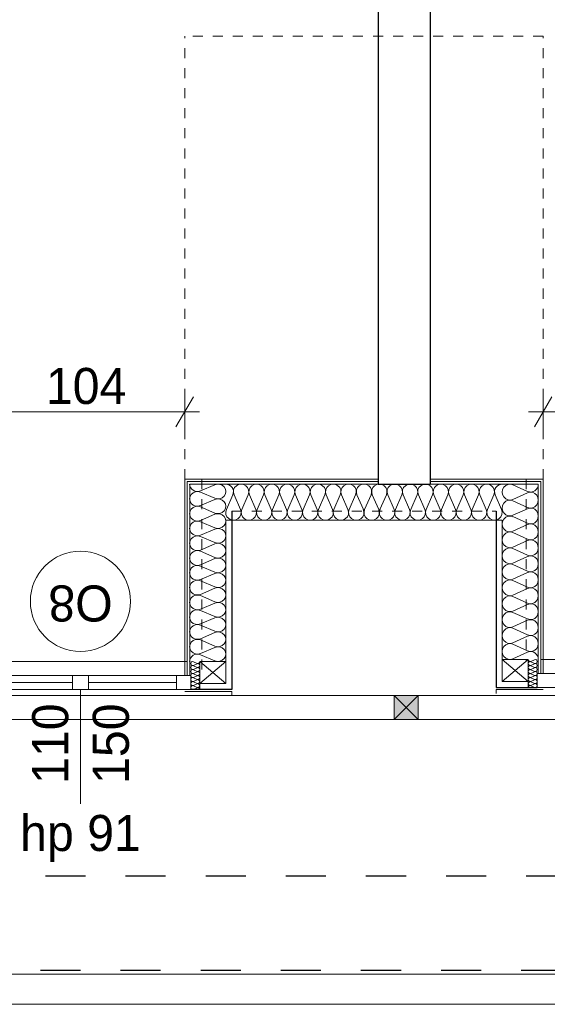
# Model space of a CAD drawing. Extents: x -145259 to -66341, y -2316 to 227384.
# Tile 82 of 143: x -120077 to -117444, y 167414 to 172325. Entities that reach past the tile are written whole.
import ezdxf

# ---------------------------------------------------------------- set-up
doc = ezdxf.new("R2010")
doc.units = 0
doc.header["$MEASUREMENT"] = 0
doc.linetypes.add('Hidden Line', pattern=[100, 50, -50])
doc.linetypes.add('Przerywana', pattern=[400, 200, -200])
for name, color, linetype in [('Arch ocieplenie', 7, 'Continuous'), ('Arch wymiary', 7, 'Continuous'), ('Arch ściany działowe', 7, 'Continuous')]:
    doc.layers.add(name, color=color, linetype=linetype)
for name, color, linetype, lineweight, true_color in [('Arch ocieplenie_Nr_Pióra__24', 7, 'Continuous', 13, 0x029e21), ('Arch okna_Nr_Pióra__82', 7, 'Continuous', 20, 0xaaaaaa), ('INWENT.ŚCIANY_Nr_Pióra__2', 7, 'Continuous', 13, 0x7f7f7f), ('Inwentaryzacja Konst._Nr_Pióra__3', 7, 'Continuous', 20, 0xff6600)]:
    doc.layers.add(name, color=color, linetype=linetype, lineweight=lineweight, true_color=true_color)
for name, color, linetype, lineweight in [('Arch opisy okien_Nr_Pióra__21', 7, 'Continuous', 13), ('Arch wymiary_Nr_Pióra__21', 7, 'Continuous', 13), ('Arch wymiary_Nr_Pióra__5', 7, 'Continuous', 13), ('Arch ściany działowe_Nr_Pióra__5', 7, 'Continuous', 13), ('INWENT DACH_Nr_Pióra__21', 7, 'Continuous', 13), ('INWENT ODWODNIENIE_Nr_Pióra__5', 7, 'Continuous', 13), ('INWENT OPISY_Nr_Pióra__21', 7, 'Continuous', 13), ('INWENT. OKNA_Nr_Pióra__21', 7, 'Continuous', 13), ('INWENT.ŚCIANY_Nr_Pióra__1', 7, 'Continuous', 25), ('INWENT.ŚCIANY_Nr_Pióra__20', 1, 'Continuous', 20)]:
    doc.layers.add(name, color=color, linetype=linetype, lineweight=lineweight)
doc.styles.add('GENERATED_STYLE_1', font='txt')
doc.styles.add('GENERATED_STYLE_7', font='txt')
doc.styles.add('GENERATED_STYLE_8', font='txt')
doc.dimstyles.new('GENERATED_STYLE__2', dxfattribs={"dimtxt": 179.999995, "dimasz": 114, "dimexe": 0.18, "dimexo": 0, "dimgap": 0.09, "dimtad": 1, "dimtih": 1, "dimtoh": 1, "dimdec": 0, "dimlfac": 0.1, "dimzin": 0, "dimdsep": 46, "dimtxsty": 'GENERATED_STYLE_1', "dimblk": 'ARROWHEAD_2', "dimblk1": 'ARROWHEAD_2', "dimblk2": 'ARROWHEAD_2', "dimcen": 0.09, "dimclrd": 7, "dimclre": 7, "dimclrt": 7, "dimazin": 0, "dimtfac": 1, "dimtdec": 4, "dimtmove": 0, "dimatfit": 3, "dimfxl": 0, "dimtolj": 1, "dimtzin": 0, "dimarcsym": 0})

# ---------------------------------------------------------------- blocks, each defined once
blk = doc.blocks.new('Ściana_674', base_point=(-119253.7, 170033.6))
at = {"layer": 'Arch ściany działowe_Nr_Pióra__5', "linetype": 'Continuous'}
for p, q in [((-119253.7, 170033.6), (-119253.7, 169053.6)), ((-119241.2, 169053.6), (-119241.2, 170021.1)), ((-119253.7, 169053.6), (-119241.2, 169053.6))]:
    blk.add_line(p, q, dxfattribs=at)
blk = doc.blocks.new('Ściana_675', base_point=(-119241.2, 170021.1))
at = {"layer": 'Arch ściany działowe_Nr_Pióra__5', "linetype": 'Continuous'}
for p, q in [((-119241.2, 170021.1), (-119241.2, 169053.6)), ((-119228.7, 169053.6), (-119228.7, 170008.6)), ((-119241.2, 169053.6), (-119228.7, 169053.6))]:
    blk.add_line(p, q, dxfattribs=at)
blk = doc.blocks.new('Ściana_676', base_point=(-117463.7, 170033.6))
at = {"layer": 'Arch ściany działowe_Nr_Pióra__5', "linetype": 'Continuous'}
for p, q in [((-117476.2, 170021.1), (-117476.2, 169063.6)), ((-117463.7, 169063.6), (-117463.7, 170033.6)), ((-117476.2, 169063.6), (-117463.7, 169063.6))]:
    blk.add_line(p, q, dxfattribs=at)
blk = doc.blocks.new('Ściana_677', base_point=(-117476.2, 170021.1))
at = {"layer": 'Arch ściany działowe_Nr_Pióra__5', "linetype": 'Continuous'}
for p, q in [((-117488.7, 170008.6), (-117488.7, 169063.6)), ((-117476.2, 169063.6), (-117476.2, 170021.1)), ((-117488.7, 169063.6), (-117476.2, 169063.6))]:
    blk.add_line(p, q, dxfattribs=at)
blk = doc.blocks.new('Ściana_752', base_point=(-118288.7, 170033.6))
at = {"layer": 'Arch ściany działowe_Nr_Pióra__5', "linetype": 'Continuous'}
for p, q in [((-118288.7, 170033.6), (-119253.7, 170033.6)), ((-119241.2, 170021.1), (-118288.7, 170021.1)), ((-118288.7, 170021.1), (-118288.7, 170033.6))]:
    blk.add_line(p, q, dxfattribs=at)
blk = doc.blocks.new('Ściana_753', base_point=(-118288.7, 170021.1))
at = {"layer": 'Arch ściany działowe_Nr_Pióra__5', "linetype": 'Continuous'}
for p, q in [((-118288.7, 170021.1), (-119241.2, 170021.1)), ((-119228.7, 170008.6), (-118288.7, 170008.6)), ((-118288.7, 170008.6), (-118288.7, 170021.1))]:
    blk.add_line(p, q, dxfattribs=at)
blk = doc.blocks.new('Ściana_754', base_point=(-117463.7, 170033.6))
at = {"layer": 'Arch ściany działowe_Nr_Pióra__5', "linetype": 'Continuous'}
for p, q in [((-117463.7, 170033.6), (-118028.7, 170033.6)), ((-118028.7, 170033.6), (-118028.7, 170021.1)), ((-118028.7, 170021.1), (-117476.2, 170021.1))]:
    blk.add_line(p, q, dxfattribs=at)
blk = doc.blocks.new('Ściana_755', base_point=(-117476.2, 170021.1))
at = {"layer": 'Arch ściany działowe_Nr_Pióra__5', "linetype": 'Continuous'}
for p, q in [((-117476.2, 170021.1), (-118028.7, 170021.1)), ((-118028.7, 170021.1), (-118028.7, 170008.6)), ((-118028.7, 170008.6), (-117488.7, 170008.6))]:
    blk.add_line(p, q, dxfattribs=at)
blk = doc.blocks.new('Izolacja cieplna 14_108', base_point=(-119228.7, 169123.6))
at = {"layer": 'Arch ocieplenie_Nr_Pióra__24', "linetype": 'Continuous'}
for p, q in [((-119175.1, 169974.8), (-119102.4, 170005.5)), ((-119102.4, 169938), (-119175.1, 169968.6)), ((-119175.1, 169901.1), (-119102.4, 169931.8)), ((-119102.4, 169864.2), (-119175.1, 169894.9)), ((-119175.1, 169827.3), (-119102.4, 169858)), ((-119102.4, 169790.5), (-119175.1, 169821.1)), ((-119175.1, 169753.6), (-119102.4, 169784.3)), ((-119102.4, 169716.7), (-119175.1, 169747.4)), ((-119175.1, 169679.8), (-119102.4, 169710.5)), ((-119102.4, 169643), (-119175.1, 169673.6)), ((-119175.1, 169606.1), (-119102.4, 169636.8)), ((-119102.4, 169569.2), (-119175.1, 169599.9)), ((-119175.1, 169532.3), (-119102.4, 169563)), ((-119102.4, 169495.5), (-119175.1, 169526.1)), ((-119175.1, 169458.6), (-119102.4, 169489.3)), ((-119102.4, 169421.7), (-119175.1, 169452.4)), ((-119175.1, 169384.8), (-119102.4, 169415.5)), ((-119102.4, 169348), (-119175.1, 169378.6)), ((-119175.1, 169311.1), (-119102.4, 169341.8)), ((-119102.4, 169274.2), (-119175.1, 169304.9)), ((-119175.1, 169237.3), (-119102.4, 169268)), ((-119102.4, 169200.5), (-119175.1, 169231.1)), ((-119175.1, 169163.6), (-119102.4, 169194.3)), ((-119102.4, 169126.7), (-119175.1, 169157.4))]:
    blk.add_line(p, q, dxfattribs=at)
for centre, start_param, end_param in [((-119190.5, 170008.6), 0, 1.983589), ((-119087, 169971.7), 1.158003, 5.125183), ((-119190.5, 169934.9), 4.299595, 8.266774), ((-119190.5, 169861.1), 4.299595, 8.266774), ((-119087, 169898), 1.158003, 5.125183), ((-119087, 169824.2), 1.158003, 5.125183), ((-119190.5, 169787.4), 4.299595, 8.266774), ((-119190.5, 169713.6), 4.299595, 8.266774), ((-119087, 169750.5), 1.158003, 5.125183), ((-119087, 169676.7), 1.158003, 5.125183), ((-119190.5, 169639.9), 4.299595, 8.266774), ((-119190.5, 169566.1), 4.299595, 8.266774), ((-119087, 169603), 1.158003, 5.125183), ((-119087, 169529.2), 1.158003, 5.125183), ((-119190.5, 169492.4), 4.299595, 8.266774), ((-119190.5, 169418.6), 4.299595, 8.266774), ((-119087, 169455.5), 1.158003, 5.125183), ((-119087, 169381.7), 1.158003, 5.125183), ((-119190.5, 169344.9), 4.299595, 8.266774), ((-119190.5, 169271.1), 4.299595, 8.266774), ((-119087, 169308), 1.158003, 5.125183), ((-119087, 169234.2), 1.158003, 5.125183), ((-119190.5, 169197.4), 4.299595, 8.266774), ((-119190.5, 169123.6), 4.299596, 6.283185), ((-119087, 169160.5), 1.158003, 5.125183)]:
    blk.add_ellipse(centre, major_axis=(-38.3, 0), ratio=0.963245, start_param=start_param, end_param=end_param, dxfattribs=at)
blk = doc.blocks.new('Izolacja cieplna 14_109', base_point=(-119178.7, 168983.6))
at = {"layer": 'Arch ocieplenie_Nr_Pióra__24', "linetype": 'Continuous'}
for p, q in [((-119192.1, 169114.4), (-119210.3, 169122.8)), ((-119210.3, 169104.4), (-119192.1, 169112.8)), ((-119192.1, 169094.4), (-119210.3, 169102.8)), ((-119210.3, 169084.4), (-119192.1, 169092.8)), ((-119192.1, 169074.4), (-119210.3, 169082.8)), ((-119210.3, 169064.4), (-119192.1, 169072.8)), ((-119192.1, 169054.4), (-119210.3, 169062.8)), ((-119210.3, 169044.4), (-119192.1, 169052.8)), ((-119192.1, 169034.4), (-119210.3, 169042.8)), ((-119210.3, 169024.4), (-119192.1, 169032.8)), ((-119192.1, 169014.4), (-119210.3, 169022.8)), ((-119210.3, 169004.4), (-119192.1, 169012.8)), ((-119192.1, 168994.4), (-119210.3, 169002.8)), ((-119210.3, 168984.4), (-119192.1, 168992.8))]:
    blk.add_line(p, q, dxfattribs=at)
for centre, start_param, end_param in [((-119214.2, 169113.6), 5.870392, 9.837571), ((-119188.3, 169123.6), 2.7288, 4.712389), ((-119188.3, 169103.6), 2.7288, 6.695979), ((-119214.2, 169093.6), 5.870392, 9.837571), ((-119214.2, 169073.6), 5.870392, 9.837571), ((-119214.2, 169053.6), 5.870392, 9.837571), ((-119188.3, 169083.6), 2.7288, 6.695979), ((-119188.3, 169063.6), 2.7288, 6.695979), ((-119214.2, 169033.6), 5.870392, 9.837571), ((-119214.2, 169013.6), 5.870392, 9.837571), ((-119188.3, 169043.6), 2.7288, 6.695979), ((-119188.3, 169023.6), 2.7288, 6.695979), ((-119188.3, 169003.6), 2.7288, 6.695979), ((-119214.2, 168993.6), 5.870392, 9.837571), ((-119188.3, 168983.6), 4.712389, 6.695979)]:
    blk.add_ellipse(centre, major_axis=(0, 10), ratio=0.957061, start_param=start_param, end_param=end_param, dxfattribs=at)
blk = doc.blocks.new('Izolacja cieplna 14_111', base_point=(-117488.7, 169133.6))
at = {"layer": 'Arch ocieplenie_Nr_Pióra__24', "linetype": 'Continuous'}
for p, q in [((-117542.4, 169972.2), (-117615.1, 170005.3)), ((-117615.1, 169932.4), (-117542.4, 169965.5)), ((-117542.4, 169892.6), (-117615.1, 169925.7)), ((-117615.1, 169852.9), (-117542.4, 169885.9)), ((-117542.4, 169813.1), (-117615.1, 169846.2)), ((-117615.1, 169773.3), (-117542.4, 169806.4)), ((-117542.4, 169733.5), (-117615.1, 169766.6)), ((-117615.1, 169693.8), (-117542.4, 169726.9)), ((-117542.4, 169654), (-117615.1, 169687.1)), ((-117615.1, 169614.2), (-117542.4, 169647.3)), ((-117542.4, 169574.4), (-117615.1, 169607.5)), ((-117615.1, 169534.7), (-117542.4, 169567.8)), ((-117542.4, 169494.9), (-117615.1, 169528)), ((-117615.1, 169455.1), (-117542.4, 169488.2)), ((-117542.4, 169415.4), (-117615.1, 169448.4)), ((-117615.1, 169375.6), (-117542.4, 169408.7)), ((-117542.4, 169335.8), (-117615.1, 169368.9)), ((-117615.1, 169296), (-117542.4, 169329.1)), ((-117542.4, 169256.3), (-117615.1, 169289.4)), ((-117615.1, 169216.5), (-117542.4, 169249.6)), ((-117542.4, 169176.7), (-117615.1, 169209.8)), ((-117615.1, 169136.9), (-117542.4, 169170))]:
    blk.add_line(p, q, dxfattribs=at)
for centre, start_param, end_param in [((-117630.5, 169968.8), 5.870392, 9.837571), ((-117527, 170008.6), 2.7288, 4.712389), ((-117527, 169929.1), 2.7288, 6.695979), ((-117630.5, 169889.3), 5.870392, 9.837571), ((-117630.5, 169809.7), 5.870392, 9.837571), ((-117527, 169849.5), 2.7288, 6.695979), ((-117527, 169770), 2.7288, 6.695979), ((-117630.5, 169730.2), 5.870392, 9.837571), ((-117527, 169690.4), 2.7288, 6.695979), ((-117630.5, 169650.6), 5.870392, 9.837571), ((-117527, 169610.9), 2.7288, 6.695979), ((-117630.5, 169571.1), 5.870392, 9.837571), ((-117527, 169531.3), 2.7288, 6.695979), ((-117630.5, 169491.6), 5.870392, 9.837571), ((-117630.5, 169412), 5.870392, 9.837571), ((-117527, 169451.8), 2.7288, 6.695979), ((-117527, 169372.2), 2.7288, 6.695979), ((-117630.5, 169332.5), 5.870392, 9.837571), ((-117527, 169292.7), 2.7288, 6.695979), ((-117630.5, 169252.9), 5.870392, 9.837571), ((-117630.5, 169173.4), 5.870392, 9.837571), ((-117527, 169213.1), 2.7288, 6.695979), ((-117527, 169133.6), 4.712389, 6.695979)]:
    blk.add_ellipse(centre, major_axis=(0, 39.8), ratio=0.96252, start_param=start_param, end_param=end_param, dxfattribs=at)
blk = doc.blocks.new('Izolacja cieplna 14_114', base_point=(-117538.7, 168993.6))
at = {"layer": 'Arch ocieplenie_Nr_Pióra__24', "linetype": 'Continuous'}
for p, q in [((-117525.3, 169124.4), (-117507.1, 169132.8)), ((-117507.1, 169114.4), (-117525.3, 169122.8)), ((-117525.3, 169104.4), (-117507.1, 169112.8)), ((-117507.1, 169094.4), (-117525.3, 169102.8)), ((-117525.3, 169084.4), (-117507.1, 169092.8)), ((-117507.1, 169074.4), (-117525.3, 169082.8)), ((-117525.3, 169064.4), (-117507.1, 169072.8)), ((-117507.1, 169054.4), (-117525.3, 169062.8)), ((-117525.3, 169044.4), (-117507.1, 169052.8)), ((-117507.1, 169034.4), (-117525.3, 169042.8)), ((-117525.3, 169024.4), (-117507.1, 169032.8)), ((-117507.1, 169014.4), (-117525.3, 169022.8)), ((-117525.3, 169004.4), (-117507.1, 169012.8)), ((-117507.1, 168994.4), (-117525.3, 169002.8))]:
    blk.add_line(p, q, dxfattribs=at)
for centre, start_param, end_param in [((-117529.2, 169113.6), 5.870392, 9.837571), ((-117529.2, 169133.6), 1.570796, 3.554385), ((-117503.3, 169123.6), 2.728799, 6.695979), ((-117503.3, 169103.6), 2.728799, 6.695979), ((-117529.2, 169093.6), 5.870392, 9.837571), ((-117529.2, 169073.6), 5.870392, 9.837571), ((-117529.2, 169053.6), 5.870392, 9.837571), ((-117503.3, 169083.6), 2.728799, 6.695979), ((-117503.3, 169063.6), 2.728799, 6.695979), ((-117529.2, 169033.6), 5.870392, 9.837571), ((-117529.2, 169013.6), 5.870392, 9.837571), ((-117503.3, 169043.6), 2.728799, 6.695979), ((-117503.3, 169023.6), 2.728799, 6.695979), ((-117503.3, 169003.6), 2.728799, 6.695979), ((-117529.2, 168993.6), 5.870392, 7.853982)]:
    blk.add_ellipse(centre, major_axis=(0, 10), ratio=0.957061, start_param=start_param, end_param=end_param, dxfattribs=at)
blk = doc.blocks.new('Izolacja cieplna 14_168', base_point=(-119048.7, 170008.6))
at = {"layer": 'Arch ocieplenie_Nr_Pióra__24', "linetype": 'Continuous'}
for p, q in [((-119045.5, 169882.2), (-119013.6, 169955)), ((-119007.2, 169955), (-118975.3, 169882.2)), ((-118968.9, 169882.2), (-118937, 169955)), ((-118930.5, 169955), (-118898.6, 169882.2)), ((-118892.2, 169882.2), (-118860.3, 169955)), ((-118853.9, 169955), (-118822, 169882.2)), ((-118815.5, 169882.2), (-118783.6, 169955)), ((-118777.2, 169955), (-118745.3, 169882.2)), ((-118738.9, 169882.2), (-118707, 169955)), ((-118700.5, 169955), (-118668.6, 169882.2)), ((-118662.2, 169882.2), (-118630.3, 169955)), ((-118623.9, 169955), (-118592, 169882.2)), ((-118585.5, 169882.2), (-118553.6, 169955)), ((-118547.2, 169955), (-118515.3, 169882.2)), ((-118508.9, 169882.2), (-118477, 169955)), ((-118470.5, 169955), (-118438.6, 169882.2)), ((-118432.2, 169882.2), (-118400.3, 169955)), ((-118393.9, 169955), (-118362, 169882.2)), ((-118355.5, 169882.2), (-118323.6, 169955)), ((-118317.2, 169955), (-118285.3, 169882.2)), ((-118278.9, 169882.2), (-118247, 169955)), ((-118240.5, 169955), (-118208.6, 169882.2)), ((-118202.2, 169882.2), (-118170.3, 169955)), ((-118163.9, 169955), (-118132, 169882.2)), ((-118125.5, 169882.2), (-118093.6, 169955)), ((-118087.2, 169955), (-118055.3, 169882.2)), ((-118048.9, 169882.2), (-118017, 169955)), ((-118010.5, 169955), (-117978.6, 169882.2)), ((-117972.2, 169882.2), (-117940.3, 169955)), ((-117933.9, 169955), (-117902, 169882.2)), ((-117895.5, 169882.2), (-117863.6, 169955)), ((-117857.2, 169955), (-117825.3, 169882.2)), ((-117818.9, 169882.2), (-117787, 169955)), ((-117780.5, 169955), (-117748.6, 169882.2)), ((-117742.2, 169882.2), (-117710.3, 169955)), ((-117703.9, 169955), (-117672, 169882.2))]:
    blk.add_line(p, q, dxfattribs=at)
for centre, start_param, end_param in [((-119048.7, 169970.3), 5.870392, 7.853982), ((-118972.1, 169970.3), 5.870392, 9.837571), ((-118895.4, 169970.3), 5.870392, 9.837571), ((-118818.7, 169970.3), 5.870392, 9.837571), ((-118742.1, 169970.3), 5.870392, 9.837571), ((-118665.4, 169970.3), 5.870392, 9.837571), ((-118588.7, 169970.3), 5.870392, 9.837571), ((-118512.1, 169970.3), 5.870392, 9.837571), ((-118435.4, 169970.3), 5.870392, 9.837571), ((-118358.7, 169970.3), 5.870392, 9.837571), ((-118282.1, 169970.3), 5.870392, 9.837571), ((-118205.4, 169970.3), 5.870392, 9.837571), ((-118128.7, 169970.3), 5.870392, 9.837571), ((-118052.1, 169970.3), 5.870392, 9.837571), ((-117975.4, 169970.3), 5.870392, 9.837571), ((-117898.7, 169970.3), 5.870392, 9.837571), ((-117822.1, 169970.3), 5.870392, 9.837571), ((-117745.4, 169970.3), 5.870392, 9.837571), ((-117668.7, 169970.3), 1.570796, 3.554385), ((-119010.4, 169866.9), 2.728799, 6.695979), ((-118933.7, 169866.9), 2.728799, 6.695979), ((-118857.1, 169866.9), 2.728799, 6.695979), ((-118780.4, 169866.9), 2.728799, 6.695979), ((-118703.7, 169866.9), 2.728799, 6.695979), ((-118627.1, 169866.9), 2.728799, 6.695979), ((-118550.4, 169866.9), 2.728799, 6.695979), ((-118473.7, 169866.9), 2.728799, 6.695979), ((-118397.1, 169866.9), 2.728799, 6.695979), ((-118320.4, 169866.9), 2.728799, 6.695979), ((-118243.7, 169866.9), 2.728799, 6.695979), ((-118167.1, 169866.9), 2.728799, 6.695979), ((-118090.4, 169866.9), 2.728799, 6.695979), ((-118013.7, 169866.9), 2.728799, 6.695979), ((-117937.1, 169866.9), 2.728799, 6.695979), ((-117860.4, 169866.9), 2.728799, 6.695979), ((-117783.7, 169866.9), 2.728799, 6.695979), ((-117707.1, 169866.9), 2.728799, 6.695979)]:
    blk.add_ellipse(centre, major_axis=(38.3, 0), ratio=0.998662, start_param=start_param, end_param=end_param, dxfattribs=at)
blk = doc.blocks.new('*D1612')
at = {"layer": 'Arch wymiary_Nr_Pióra__5', "linetype": 'Continuous'}
for p, q in [((-117420.4, 170444.7), (-117507, 170294.7)), ((-117463.7, 170257.2), (-117463.7, 170482.2)), ((-116467, 170294.7), (-116380.4, 170444.7)), ((-116423.7, 170257.2), (-116423.7, 170482.2)), ((-117537.1, 170369.7), (-117463.7, 170369.7)), ((-117463.7, 170369.7), (-116423.7, 170369.7)), ((-116423.7, 170369.7), (-116350.4, 170369.7))]:
    blk.add_line(p, q, dxfattribs=at)
at = {"layer": 'Arch wymiary_Nr_Pióra__21', "insert": (-117116.5, 170405.7), "char_height": 180, "attachment_point": 7, "style": 'GENERATED_STYLE_1'}
blk.add_mtext('{104}', dxfattribs=at)
blk = doc.blocks.new('ARROWHEAD_2')
at = {"color": 0, "linetype": 'Continuous', "lineweight": 0}
for p, q in [((-0.378, -0.655), (0.378, 0.655)), ((0, 0), (-1, 0))]:
    blk.add_line(p, q, dxfattribs=at)
blk = doc.blocks.new('*D1613')
at = {"layer": 'Arch wymiary_Nr_Pióra__5', "linetype": 'Continuous'}
for p, q in [((-120250.4, 170444.7), (-120337, 170294.7)), ((-120293.7, 170257.2), (-120293.7, 170482.2)), ((-119297, 170294.7), (-119210.4, 170444.7)), ((-119253.7, 170257.2), (-119253.7, 170482.2)), ((-120367.1, 170369.7), (-120293.7, 170369.7)), ((-120293.7, 170369.7), (-119253.7, 170369.7)), ((-119253.7, 170369.7), (-119180.4, 170369.7))]:
    blk.add_line(p, q, dxfattribs=at)
at = {"layer": 'Arch wymiary_Nr_Pióra__21', "insert": (-119946.5, 170405.7), "char_height": 180, "attachment_point": 7, "style": 'GENERATED_STYLE_1'}
blk.add_mtext('{104}', dxfattribs=at)

msp = doc.modelspace()

# ---------------------------------------------------------------- hatches: boundary and pattern name
at = {"layer": 'Arch okna_Nr_Pióra__82', "linetype": 'Continuous'}
msp.add_hatch(color=256, dxfattribs=at).paths.add_polyline_path([(-118208.7, 168953.6), (-118088.7, 168953.6), (-118088.7, 168833.6), (-118208.7, 168833.6)], flags=0)

# ---------------------------------------------------------------- linework, layer by layer
at = {"layer": 'Arch ocieplenie_Nr_Pióra__24', "linetype": 'Continuous'}
for p, q in [((-119048.7, 169123.6), (-119048.7, 169828.6)), ((-119048.7, 169828.6), (-117668.7, 169828.6)), ((-117668.7, 169133.6), (-117668.7, 169828.6)), ((-119178.7, 168983.6), (-119178.7, 169013.6)), ((-117538.7, 168993.6), (-117538.7, 169023.6))]:
    msp.add_line(p, q, dxfattribs=at)
at = {"layer": 'Arch opisy okien_Nr_Pióra__21', "linetype": 'Continuous'}
msp.add_circle((-119773.7, 169423.6), 250, dxfattribs=at)
at = {"layer": 'INWENT DACH_Nr_Pióra__21', "linetype": 'Hidden Line'}
for p, q in [((-119253.7, 170033.6), (-119253.7, 172243.6)), ((-117463.7, 172243.6), (-119253.7, 172243.6)), ((-117463.7, 170033.6), (-117463.7, 172243.6))]:
    msp.add_line(p, q, dxfattribs=at)
at = {"layer": 'INWENT ODWODNIENIE_Nr_Pióra__5', "linetype": 'Continuous'}
for p, q in [((-127128.7, 167563.6), (-115168.7, 167563.6)), ((-127278.7, 167413.6), (-115168.7, 167413.6))]:
    msp.add_line(p, q, dxfattribs=at)
at = {"layer": 'INWENT OPISY_Nr_Pióra__21', "linetype": 'Continuous'}
msp.add_line((-119773.7, 168983.6), (-119773.7, 168413.6), dxfattribs=at)
at = {"layer": 'INWENT. OKNA_Nr_Pióra__21', "linetype": 'Continuous'}
for p, q in [((-119243.7, 169123.6), (-120303.7, 169123.6)), ((-119048.7, 169013.6), (-119178.7, 169123.6)), ((-119048.7, 169123.6), (-119178.7, 169013.6)), ((-119178.7, 169123.6), (-119048.7, 169123.6)), ((-119178.7, 169013.6), (-119178.7, 169123.6)), ((-119048.7, 169123.6), (-119048.7, 169013.6)), ((-117668.7, 169133.6), (-117668.7, 169023.6)), ((-117538.7, 169133.6), (-117668.7, 169133.6)), ((-117668.7, 169133.6), (-117538.7, 169023.6)), ((-117668.7, 169023.6), (-117538.7, 169133.6)), ((-117538.7, 169023.6), (-117538.7, 169133.6)), ((-116413.7, 169133.6), (-117473.7, 169133.6)), ((-117493.7, 169063.6), (-116393.7, 169063.6)), ((-117493.7, 168993.6), (-117493.7, 169063.6)), ((-120323.7, 169053.6), (-119223.7, 169053.6)), ((-119813.7, 169018.6), (-120253.7, 169018.6)), ((-119813.7, 168983.6), (-119813.7, 169053.6)), ((-119733.7, 168983.6), (-119733.7, 169053.6)), ((-119293.7, 169018.6), (-119733.7, 169018.6)), ((-119293.7, 168983.6), (-119293.7, 169053.6)), ((-119223.7, 168983.6), (-119223.7, 169053.6)), ((-119048.7, 169013.6), (-119178.7, 169013.6)), ((-117668.7, 169023.6), (-117538.7, 169023.6)), ((-119223.7, 168983.6), (-120323.7, 168983.6)), ((-116393.7, 168993.6), (-117493.7, 168993.6))]:
    msp.add_line(p, q, dxfattribs=at)
at = {"layer": 'INWENT.ŚCIANY_Nr_Pióra__1', "linetype": 'Continuous'}
for p, q in [((-118028.7, 174743.6), (-118028.7, 170008.6)), ((-118288.7, 172723.6), (-118288.7, 170008.6)), ((-118288.7, 170008.6), (-118028.7, 170008.6)), ((-119018.7, 169873.6), (-119018.7, 168983.6)), ((-117698.7, 169873.6), (-117698.7, 168993.6)), ((-119018.7, 168983.6), (-119223.7, 168983.6)), ((-117698.7, 168993.6), (-117493.7, 168993.6))]:
    msp.add_line(p, q, dxfattribs=at)
at = {"layer": 'INWENT.ŚCIANY_Nr_Pióra__1', "linetype": 'Przerywana'}
for p, q in [((-114548.7, 168053.6), (-126588.7, 168053.6)), ((-126773.7, 167583.6), (-115148.7, 167583.6))]:
    msp.add_line(p, q, dxfattribs=at)
at = {"layer": 'INWENT.ŚCIANY_Nr_Pióra__2', "linetype": 'Hidden Line'}
for p, q in [((-119168.7, 170033.6), (-119168.7, 169053.6)), ((-117548.7, 170033.6), (-117548.7, 169123.6)), ((-119018.7, 169873.6), (-117698.7, 169873.6))]:
    msp.add_line(p, q, dxfattribs=at)
at = {"layer": 'INWENT.ŚCIANY_Nr_Pióra__20', "linetype": 'Continuous'}
for p, q in [((-119253.7, 168973.6), (-119018.7, 168973.6)), ((-119018.7, 168973.6), (-119018.7, 168953.6)), ((-117698.7, 168983.6), (-117698.7, 168963.6)), ((-117463.7, 168983.6), (-117698.7, 168983.6))]:
    msp.add_line(p, q, dxfattribs=at)
at = {"layer": 'Inwentaryzacja Konst._Nr_Pióra__3', "linetype": 'Continuous'}
for p, q in [((-126194.6, 168953.6), (-117978.7, 168953.6)), ((-118208.7, 168953.6), (-118208.7, 168833.6)), ((-118088.7, 168953.6), (-118208.7, 168953.6)), ((-118208.7, 168953.6), (-118088.7, 168833.6)), ((-118088.7, 168953.6), (-118208.7, 168833.6)), ((-118088.7, 168833.6), (-118088.7, 168953.6)), ((-117978.7, 168953.6), (-96608.7, 168953.6)), ((-126314.6, 168833.6), (-117978.7, 168833.6)), ((-118208.7, 168833.6), (-118088.7, 168833.6)), ((-117978.7, 168833.6), (-96608.7, 168833.6))]:
    msp.add_line(p, q, dxfattribs=at)

# ---------------------------------------------------------------- block references
at = {"layer": 'Arch ocieplenie', "color": 104, "linetype": 'Continuous', "lineweight": 20, "true_color": 0x029e21}
for name, p in [('Izolacja cieplna 14_108', (-119228.7, 169123.6)), ('Izolacja cieplna 14_168', (-119048.7, 170008.6)), ('Izolacja cieplna 14_111', (-117488.7, 169133.6)), ('Izolacja cieplna 14_109', (-119178.7, 168983.6)), ('Izolacja cieplna 14_114', (-117538.7, 168993.6))]:
    msp.add_blockref(name, p, dxfattribs=at)
at = {"layer": 'Arch ściany działowe'}
for name, p in [('Ściana_674', (-119253.7, 170033.6)), ('Ściana_752', (-118288.7, 170033.6)), ('Ściana_675', (-119241.2, 170021.1)), ('Ściana_753', (-118288.7, 170021.1)), ('Ściana_754', (-117463.7, 170033.6)), ('Ściana_755', (-117476.2, 170021.1)), ('Ściana_677', (-117476.2, 170021.1)), ('Ściana_676', (-117463.7, 170033.6))]:
    msp.add_blockref(name, p, dxfattribs=at)

# ---------------------------------------------------------------- texts
at = {"layer": 'Arch opisy okien_Nr_Pióra__21', "linetype": 'Continuous', "insert": (-119773.7, 169323.3), "char_height": 180, "attachment_point": 2, "rotation": 180, "style": 'GENERATED_STYLE_8'}
msp.add_mtext('{O8}', dxfattribs=at)
at = {"layer": 'INWENT OPISY_Nr_Pióra__21', "linetype": 'Continuous', "insert": (-120014.9, 168713.6), "char_height": 180, "width": 1346.334, "attachment_point": 2, "rotation": 90, "line_spacing_factor": 1.008452, "style": 'GENERATED_STYLE_7'}
msp.add_mtext('{110\\P150}', dxfattribs=at)
at = {"layer": 'INWENT OPISY_Nr_Pióra__21', "linetype": 'Continuous', "insert": (-119773.7, 168358.3), "char_height": 180, "attachment_point": 2, "style": 'GENERATED_STYLE_7'}
msp.add_mtext('{hp 91}', dxfattribs=at)

# ---------------------------------------------------------------- dimensions: what is measured, and where the dimension line sits
at = {"layer": 'Arch wymiary', "linetype": 'Continuous'}
for base, p1, p2, picture, middle in [((-120293.7, 170369.7), (-120293.7, 170611.8), (-119253.7, 170574.6), '*D1613', (-119741.6, 170495.7)), ((-117463.7, 170369.7), (-117463.7, 170599.1), (-116423.7, 170563.8), '*D1612', (-116911.6, 170495.7))]:
    dim = msp.add_linear_dim(base=base, p1=p1, p2=p2, dimstyle='GENERATED_STYLE__2', dxfattribs=at)
    dim.commit()
    dim.dimension.update_dxf_attribs({"geometry": picture, "text_midpoint": middle})

doc.saveas('drawing.dxf')
